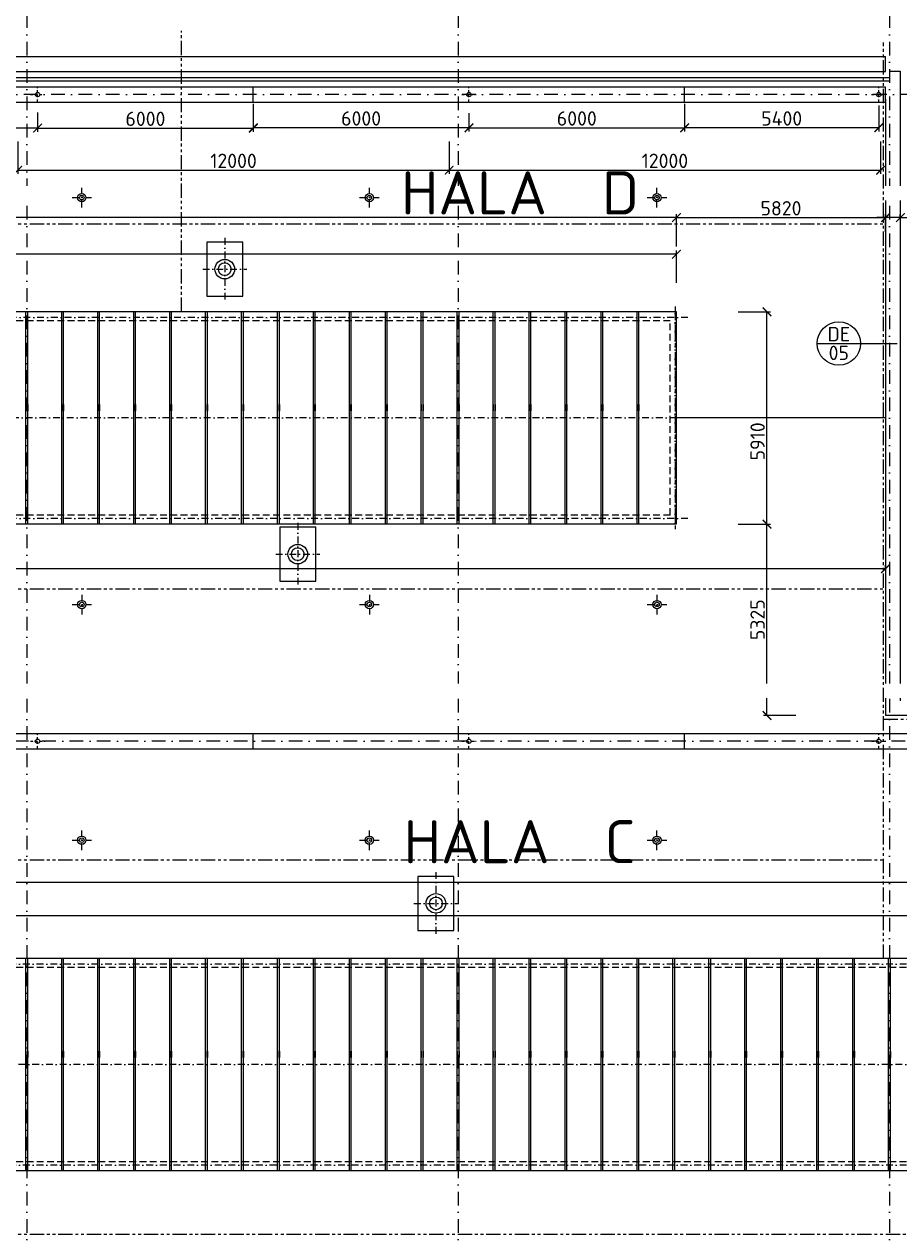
# Model space of a CAD drawing. Header units: millimetres. Extents: x -29085 to 3627694, y -159961 to 2281735.
# Tile 179 of 229: x 328408 to 352735, y 293820 to 327541. Entities that reach past the tile are written whole.
import ezdxf
from ezdxf import colors
from ezdxf.entities.mleader import LeaderData, LeaderLine
from ezdxf.enums import TextEntityAlignment as Align
from ezdxf.math import Vec2, Vec3

# ---------------------------------------------------------------- set-up
doc = ezdxf.new("R2010")
doc.units = ezdxf.units.MM
for name, pattern in [('CENTERX2', [101.6, 63.5, -12.7, 12.7, -12.7]), ('DASHDOT', [25.4, 12.7, -6.35, 0, -6.35]), ('PHANTOM2', [31.75, 15.875, -3.175, 3.175, -3.175, 3.175, -3.175]), ('ČÁRKOVANÁ', [19.05, 12.7, -6.35])]:
    doc.linetypes.add(name, pattern=pattern)
for name, color, linetype, lineweight in [('A99_N_koty-200', 5, 'Continuous', 5), ('A99_N_txt-popis-200', 240, 'Continuous', 5), ('A99_N_txt-popis-50', 240, 'Continuous', 9), ('A99_N_znaceni 200', 5, 'Continuous', 5), ('A99_S_kce-demolice', 30, 'Continuous', 20), ('A99_S_kce-pohl', 7, 'Continuous', 5), ('A99_S_osy', 1, 'CENTERX2', 5)]:
    doc.layers.add(name, color=color, linetype=linetype, lineweight=lineweight)
doc.styles.add('A99_kota', font='isocpeur.ttf', dxfattribs={"height": 2})
doc.styles.add('A99_popis', font='isocpeur.ttf')
doc.styles.add('ad_popis 100', font='isocpeur.ttf', dxfattribs={"height": 200})
doc.dimstyles.new('A99_kota_200 new', dxfattribs={"dimscale": 200, "dimtxt": 2, "dimasz": 1.2, "dimexe": 0.5, "dimexo": 1.5, "dimgap": 0.3, "dimtad": 1, "dimdec": 0, "dimzin": 3, "dimdsep": 46, "dimtxsty": 'A99_kota', "dimblk": 'ARCHTICK', "dimcen": 2.5, "dimazin": 2, "dimtfac": 0.75, "dimtdec": 0, "dimtmove": 2, "dimatfit": 0, "dimfxl": 4, "dimfxlon": 1, "dimtolj": 1, "dimtzin": 0, "dimlwd": 5, "dimlwe": 5, "dimarcsym": 0})

# ---------------------------------------------------------------- blocks, each defined once
blk = doc.blocks.new('_ArchTick')
at = {"color": 0, "linetype": 'ByBlock', "const_width": 0.15}
blk.add_lwpolyline([(-0.5, -0.5), (0.5, 0.5)], dxfattribs=at)
blk = doc.blocks.new('*D340')
at = {"layer": 'A99_N_koty-200', "color": 0, "linetype": 'Continuous', "lineweight": 5, "transparency": 16777216}
for p, q in [((225859, 302863), (225859, 303763)), ((225859, 303663), (358549, 303663)), ((358549, 302863), (358549, 303763))]:
    blk.add_line(p, q, dxfattribs=at)
at = {"layer": 'Defpoints', "color": 0, "linetype": 'Continuous', "transparency": 16777216}
for p in [(358549, 303663), (225859, 301533), (358549, 301533)]:
    blk.add_point(p, dxfattribs=at)
at = {"layer": 'A99_N_koty-200', "color": 0, "linetype": 'Continuous', "lineweight": 5, "transparency": 16777216, "xscale": 240, "yscale": 240, "zscale": 240, "rotation": 180}
blk.add_blockref('_ArchTick', (225859, 303663), dxfattribs=at)
at = {"layer": 'A99_N_koty-200', "color": 0, "linetype": 'Continuous', "lineweight": 5, "transparency": 16777216, "xscale": 240, "yscale": 240, "zscale": 240}
blk.add_blockref('_ArchTick', (358549, 303663), dxfattribs=at)
at = {"layer": 'A99_N_koty-200', "color": 0, "linetype": 'Continuous', "transparency": 16777216, "insert": (285146, 303963), "char_height": 400, "attachment_point": 5, "style": 'A99_kota'}
blk.add_mtext('\\A1;132690', dxfattribs=at)
blk = doc.blocks.new('*D76')
at = {"layer": 'A99_N_koty-200', "color": 0, "linetype": 'Continuous', "lineweight": 5, "transparency": 16777216}
for p, q in [((346549, 321358), (346549, 322258)), ((346549, 322158), (352369, 322158)), ((352369, 321758), (352369, 322258))]:
    blk.add_line(p, q, dxfattribs=at)
at = {"layer": 'Defpoints', "color": 0, "linetype": 'Continuous', "transparency": 16777216}
for p in [(352369, 322158), (352369, 321458), (346549, 319538)]:
    blk.add_point(p, dxfattribs=at)
at = {"layer": 'A99_N_koty-200', "color": 0, "linetype": 'Continuous', "lineweight": 5, "transparency": 16777216, "xscale": 240, "yscale": 240, "zscale": 240, "rotation": 180}
blk.add_blockref('_ArchTick', (346549, 322158), dxfattribs=at)
at = {"layer": 'A99_N_koty-200', "color": 0, "linetype": 'Continuous', "lineweight": 5, "transparency": 16777216, "xscale": 240, "yscale": 240, "zscale": 240}
blk.add_blockref('_ArchTick', (352369, 322158), dxfattribs=at)
at = {"layer": 'A99_N_koty-200', "color": 0, "linetype": 'Continuous', "transparency": 16777216, "insert": (349459, 322418), "char_height": 400, "attachment_point": 5, "style": 'A99_kota'}
blk.add_mtext('\\A1;5820', dxfattribs=at)
blk = doc.blocks.new('*D78')
at = {"layer": 'A99_N_koty-200', "color": 0, "linetype": 'Continuous', "lineweight": 5, "transparency": 16777216}
for p, q in [((352369, 322158), (352129, 322158)), ((352369, 322158), (352369, 322258)), ((352779, 322158), (352369, 322158)), ((352779, 322158), (352779, 322258)), ((352779, 322158), (353019, 322158))]:
    blk.add_line(p, q, dxfattribs=at)
at = {"layer": 'Defpoints', "color": 0, "linetype": 'Continuous', "transparency": 16777216}
for p in [(352369, 322158), (352369, 322158), (352779, 321923)]:
    blk.add_point(p, dxfattribs=at)
at = {"layer": 'A99_N_koty-200', "color": 0, "linetype": 'Continuous', "lineweight": 5, "transparency": 16777216, "xscale": 240, "yscale": 240, "zscale": 240}
blk.add_blockref('_ArchTick', (352369, 322158), dxfattribs=at)
at = {"layer": 'A99_N_koty-200', "color": 0, "linetype": 'Continuous', "lineweight": 5, "transparency": 16777216, "xscale": 240, "yscale": 240, "zscale": 240, "rotation": 180}
blk.add_blockref('_ArchTick', (352779, 322158), dxfattribs=at)
at = {"layer": 'A99_N_koty-200', "color": 0, "linetype": 'Continuous', "transparency": 16777216, "insert": (353429, 322453), "char_height": 400, "attachment_point": 5, "style": 'A99_kota'}
blk.add_mtext('\\A1;410', dxfattribs=at)
blk = doc.blocks.new('*D74')
at = {"layer": 'A99_N_koty-200', "color": 0, "linetype": 'Continuous', "lineweight": 5, "transparency": 16777216}
for p, q in [((348269, 319538), (349169, 319538)), ((349069, 313628), (349069, 319538)), ((348269, 313628), (349169, 313628))]:
    blk.add_line(p, q, dxfattribs=at)
at = {"layer": 'Defpoints', "color": 0, "linetype": 'Continuous', "transparency": 16777216}
for p in [(346549, 319538), (349069, 319538), (346549, 313628)]:
    blk.add_point(p, dxfattribs=at)
at = {"layer": 'A99_N_koty-200', "color": 0, "linetype": 'Continuous', "lineweight": 5, "transparency": 16777216, "xscale": 240, "yscale": 240, "zscale": 240}
for p, rotation in [((349069, 319538), 90), ((349069, 313628), 270)]:
    blk.add_blockref('_ArchTick', p, dxfattribs=dict(at, rotation=rotation))
at = {"layer": 'A99_N_koty-200', "color": 0, "linetype": 'Continuous', "transparency": 16777216, "insert": (348809, 315930), "char_height": 400, "attachment_point": 5, "rotation": 90, "style": 'A99_kota'}
blk.add_mtext('\\A1;5910', dxfattribs=at)
blk = doc.blocks.new('*D98')
at = {"layer": 'A99_N_koty-200', "color": 0, "linetype": 'Continuous', "lineweight": 5, "transparency": 16777216}
for p, q in [((219679, 312388), (219679, 312488)), ((219679, 312388), (352369, 312388)), ((352369, 312388), (352369, 312488))]:
    blk.add_line(p, q, dxfattribs=at)
at = {"layer": 'Defpoints', "color": 0, "linetype": 'Continuous', "transparency": 16777216}
for p in [(219679, 312383), (352369, 312388), (352369, 312388)]:
    blk.add_point(p, dxfattribs=at)
at = {"layer": 'A99_N_koty-200', "color": 0, "linetype": 'Continuous', "lineweight": 5, "transparency": 16777216, "xscale": 240, "yscale": 240, "zscale": 240, "rotation": 180}
blk.add_blockref('_ArchTick', (219679, 312388), dxfattribs=at)
at = {"layer": 'A99_N_koty-200', "color": 0, "linetype": 'Continuous', "lineweight": 5, "transparency": 16777216, "xscale": 240, "yscale": 240, "zscale": 240}
blk.add_blockref('_ArchTick', (352369, 312388), dxfattribs=at)
at = {"layer": 'A99_N_koty-200', "color": 0, "linetype": 'Continuous', "transparency": 16777216, "insert": (290879, 312688), "char_height": 400, "attachment_point": 5, "style": 'A99_kota'}
blk.add_mtext('\\A1;132690', dxfattribs=at)
blk = doc.blocks.new('*D100')
at = {"layer": 'A99_N_koty-200', "color": 0, "linetype": 'Continuous', "lineweight": 5, "transparency": 16777216}
for p, q in [((349069, 313628), (349169, 313628)), ((349069, 308303), (349069, 313628)), ((349869, 308303), (348969, 308303))]:
    blk.add_line(p, q, dxfattribs=at)
at = {"layer": 'Defpoints', "color": 0, "linetype": 'Continuous', "transparency": 16777216}
for p in [(349069, 313628), (349069, 313628), (352369, 308303)]:
    blk.add_point(p, dxfattribs=at)
at = {"layer": 'A99_N_koty-200', "color": 0, "linetype": 'Continuous', "lineweight": 5, "transparency": 16777216, "xscale": 240, "yscale": 240, "zscale": 240}
for p, rotation in [((349069, 313628), 90), ((349069, 308303), 270)]:
    blk.add_blockref('_ArchTick', p, dxfattribs=dict(at, rotation=rotation))
at = {"layer": 'A99_N_koty-200', "color": 0, "linetype": 'Continuous', "transparency": 16777216, "insert": (348809, 310966), "char_height": 400, "attachment_point": 5, "rotation": 90, "style": 'A99_kota'}
blk.add_mtext('\\A1;5325', dxfattribs=at)
blk = doc.blocks.new('*D511')
at = {"layer": 'A99_N_koty-200', "color": 0, "linetype": 'Continuous', "lineweight": 5, "transparency": 16777216}
for p, q in [((322779, 325303), (322779, 324548)), ((328779, 325083), (328779, 324548)), ((328779, 324648), (322779, 324648))]:
    blk.add_line(p, q, dxfattribs=at)
at = {"layer": 'Defpoints', "color": 0, "linetype": 'Continuous', "transparency": 16777216}
for p in [(322779, 325603), (328779, 325383), (322779, 324648)]:
    blk.add_point(p, dxfattribs=at)
at = {"layer": 'A99_N_koty-200', "color": 0, "linetype": 'Continuous', "lineweight": 5, "transparency": 16777216, "xscale": 240, "yscale": 240, "zscale": 240, "rotation": 180}
blk.add_blockref('_ArchTick', (322779, 324648), dxfattribs=at)
at = {"layer": 'A99_N_koty-200', "color": 0, "linetype": 'Continuous', "lineweight": 5, "transparency": 16777216, "xscale": 240, "yscale": 240, "zscale": 240}
blk.add_blockref('_ArchTick', (328779, 324648), dxfattribs=at)
at = {"layer": 'A99_N_koty-200', "color": 0, "linetype": 'Continuous', "transparency": 16777216, "insert": (325779, 324908), "char_height": 400, "attachment_point": 5, "style": 'A99_kota'}
blk.add_mtext('\\A1;6000', dxfattribs=at)
blk = doc.blocks.new('*D513')
at = {"layer": 'A99_N_koty-200', "color": 0, "linetype": 'Continuous', "lineweight": 5, "transparency": 16777216}
for p, q in [((328229, 324278), (328229, 323378)), ((340229, 324278), (340229, 323378)), ((328229, 323478), (340229, 323478))]:
    blk.add_line(p, q, dxfattribs=at)
at = {"layer": 'Defpoints', "color": 0, "linetype": 'Continuous', "transparency": 16777216}
for p in [(328229, 325583), (340229, 325583), (340229, 323478)]:
    blk.add_point(p, dxfattribs=at)
at = {"layer": 'A99_N_koty-200', "color": 0, "linetype": 'Continuous', "lineweight": 5, "transparency": 16777216, "xscale": 240, "yscale": 240, "zscale": 240, "rotation": 180}
blk.add_blockref('_ArchTick', (328229, 323478), dxfattribs=at)
at = {"layer": 'A99_N_koty-200', "color": 0, "linetype": 'Continuous', "lineweight": 5, "transparency": 16777216, "xscale": 240, "yscale": 240, "zscale": 240}
blk.add_blockref('_ArchTick', (340229, 323478), dxfattribs=at)
at = {"layer": 'A99_N_koty-200', "color": 0, "linetype": 'Continuous', "transparency": 16777216, "insert": (334229, 323738), "char_height": 400, "attachment_point": 5, "style": 'A99_kota'}
blk.add_mtext('\\A1;12000', dxfattribs=at)
blk = doc.blocks.new('*D515')
at = {"layer": 'A99_N_koty-200', "color": 0, "linetype": 'Continuous', "lineweight": 5, "transparency": 16777216}
for p, q in [((328779, 325083), (328779, 324548)), ((334779, 325327), (334779, 324548)), ((328779, 324648), (334779, 324648))]:
    blk.add_line(p, q, dxfattribs=at)
at = {"layer": 'Defpoints', "color": 0, "linetype": 'Continuous', "transparency": 16777216}
for p in [(334779, 325627), (328779, 325383), (334779, 324648)]:
    blk.add_point(p, dxfattribs=at)
at = {"layer": 'A99_N_koty-200', "color": 0, "linetype": 'Continuous', "lineweight": 5, "transparency": 16777216, "xscale": 240, "yscale": 240, "zscale": 240, "rotation": 180}
blk.add_blockref('_ArchTick', (328779, 324648), dxfattribs=at)
at = {"layer": 'A99_N_koty-200', "color": 0, "linetype": 'Continuous', "lineweight": 5, "transparency": 16777216, "xscale": 240, "yscale": 240, "zscale": 240}
blk.add_blockref('_ArchTick', (334779, 324648), dxfattribs=at)
at = {"layer": 'A99_N_koty-200', "color": 0, "linetype": 'Continuous', "transparency": 16777216, "insert": (331779, 324908), "char_height": 400, "attachment_point": 5, "style": 'A99_kota'}
blk.add_mtext('\\A1;6000', dxfattribs=at)
blk = doc.blocks.new('*D517')
at = {"layer": 'A99_N_koty-200', "color": 0, "linetype": 'Continuous', "lineweight": 5, "transparency": 16777216}
for p, q in [((334779, 325312), (334779, 324558)), ((340779, 325063), (340779, 324558)), ((340779, 324658), (334779, 324658))]:
    blk.add_line(p, q, dxfattribs=at)
at = {"layer": 'Defpoints', "color": 0, "linetype": 'Continuous', "transparency": 16777216}
for p in [(334779, 325612), (340779, 325363), (334779, 324658)]:
    blk.add_point(p, dxfattribs=at)
at = {"layer": 'A99_N_koty-200', "color": 0, "linetype": 'Continuous', "lineweight": 5, "transparency": 16777216, "xscale": 240, "yscale": 240, "zscale": 240, "rotation": 180}
blk.add_blockref('_ArchTick', (334779, 324658), dxfattribs=at)
at = {"layer": 'A99_N_koty-200', "color": 0, "linetype": 'Continuous', "lineweight": 5, "transparency": 16777216, "xscale": 240, "yscale": 240, "zscale": 240}
blk.add_blockref('_ArchTick', (340779, 324658), dxfattribs=at)
at = {"layer": 'A99_N_koty-200', "color": 0, "linetype": 'Continuous', "transparency": 16777216, "insert": (337779, 324918), "char_height": 400, "attachment_point": 5, "style": 'A99_kota'}
blk.add_mtext('\\A1;6000', dxfattribs=at)
blk = doc.blocks.new('*D519')
at = {"layer": 'A99_N_koty-200', "color": 0, "linetype": 'Continuous', "lineweight": 5, "transparency": 16777216}
for p, q in [((340229, 324278), (340229, 323378)), ((352229, 324278), (352229, 323378)), ((340229, 323478), (352229, 323478))]:
    blk.add_line(p, q, dxfattribs=at)
at = {"layer": 'Defpoints', "color": 0, "linetype": 'Continuous', "transparency": 16777216}
for p in [(340229, 325583), (352229, 325583), (352229, 323478)]:
    blk.add_point(p, dxfattribs=at)
at = {"layer": 'A99_N_koty-200', "color": 0, "linetype": 'Continuous', "lineweight": 5, "transparency": 16777216, "xscale": 240, "yscale": 240, "zscale": 240, "rotation": 180}
blk.add_blockref('_ArchTick', (340229, 323478), dxfattribs=at)
at = {"layer": 'A99_N_koty-200', "color": 0, "linetype": 'Continuous', "lineweight": 5, "transparency": 16777216, "xscale": 240, "yscale": 240, "zscale": 240}
blk.add_blockref('_ArchTick', (352229, 323478), dxfattribs=at)
at = {"layer": 'A99_N_koty-200', "color": 0, "linetype": 'Continuous', "transparency": 16777216, "insert": (346229, 323738), "char_height": 400, "attachment_point": 5, "style": 'A99_kota'}
blk.add_mtext('\\A1;12000', dxfattribs=at)
blk = doc.blocks.new('*D521')
at = {"layer": 'A99_N_koty-200', "color": 0, "linetype": 'Continuous', "lineweight": 5, "transparency": 16777216}
for p, q in [((346779, 325327), (346779, 324558)), ((340779, 325063), (340779, 324558)), ((340779, 324658), (346779, 324658))]:
    blk.add_line(p, q, dxfattribs=at)
at = {"layer": 'Defpoints', "color": 0, "linetype": 'Continuous', "transparency": 16777216}
for p in [(346779, 325627), (340779, 325363), (346779, 324658)]:
    blk.add_point(p, dxfattribs=at)
at = {"layer": 'A99_N_koty-200', "color": 0, "linetype": 'Continuous', "lineweight": 5, "transparency": 16777216, "xscale": 240, "yscale": 240, "zscale": 240, "rotation": 180}
blk.add_blockref('_ArchTick', (340779, 324658), dxfattribs=at)
at = {"layer": 'A99_N_koty-200', "color": 0, "linetype": 'Continuous', "lineweight": 5, "transparency": 16777216, "xscale": 240, "yscale": 240, "zscale": 240}
blk.add_blockref('_ArchTick', (346779, 324658), dxfattribs=at)
at = {"layer": 'A99_N_koty-200', "color": 0, "linetype": 'Continuous', "transparency": 16777216, "insert": (343779, 324918), "char_height": 400, "attachment_point": 5, "style": 'A99_kota'}
blk.add_mtext('\\A1;6000', dxfattribs=at)
blk = doc.blocks.new('*D523')
at = {"layer": 'A99_N_koty-200', "color": 0, "linetype": 'Continuous', "lineweight": 5, "transparency": 16777216}
for p, q in [((346779, 325312), (346779, 324558)), ((352179, 325283), (352179, 324558)), ((352179, 324658), (346779, 324658))]:
    blk.add_line(p, q, dxfattribs=at)
at = {"layer": 'Defpoints', "color": 0, "linetype": 'Continuous', "transparency": 16777216}
for p in [(346779, 325612), (352179, 325583), (346779, 324658)]:
    blk.add_point(p, dxfattribs=at)
at = {"layer": 'A99_N_koty-200', "color": 0, "linetype": 'Continuous', "lineweight": 5, "transparency": 16777216, "xscale": 240, "yscale": 240, "zscale": 240, "rotation": 180}
blk.add_blockref('_ArchTick', (346779, 324658), dxfattribs=at)
at = {"layer": 'A99_N_koty-200', "color": 0, "linetype": 'Continuous', "lineweight": 5, "transparency": 16777216, "xscale": 240, "yscale": 240, "zscale": 240}
blk.add_blockref('_ArchTick', (352179, 324658), dxfattribs=at)
at = {"layer": 'A99_N_koty-200', "color": 0, "linetype": 'Continuous', "transparency": 16777216, "insert": (349479, 324918), "char_height": 400, "attachment_point": 5, "style": 'A99_kota'}
blk.add_mtext('\\A1;5400', dxfattribs=at)
blk = doc.blocks.new('*D559')
at = {"layer": 'A99_N_koty-200', "color": 0, "linetype": 'Continuous', "lineweight": 5, "transparency": 16777216}
for p, q in [((292204, 320339), (292204, 321239)), ((292204, 321139), (302229, 321139)), ((346549, 321139), (312789, 321139)), ((346549, 320339), (346549, 321239))]:
    blk.add_line(p, q, dxfattribs=at)
at = {"layer": 'Defpoints', "color": 0, "linetype": 'Continuous', "transparency": 16777216}
for p in [(346549, 321139), (292204, 319533), (346549, 319533)]:
    blk.add_point(p, dxfattribs=at)
at = {"layer": 'A99_N_koty-200', "color": 0, "linetype": 'Continuous', "lineweight": 5, "transparency": 16777216, "xscale": 240, "yscale": 240, "zscale": 240, "rotation": 180}
blk.add_blockref('_ArchTick', (292204, 321139), dxfattribs=at)
at = {"layer": 'A99_N_koty-200', "color": 0, "linetype": 'Continuous', "lineweight": 5, "transparency": 16777216, "xscale": 240, "yscale": 240, "zscale": 240}
blk.add_blockref('_ArchTick', (346549, 321139), dxfattribs=at)
at = {"layer": 'A99_N_koty-200', "color": 0, "linetype": 'Continuous', "transparency": 16777216, "insert": (307509, 321063), "char_height": 400, "attachment_point": 5, "style": 'A99_kota'}
blk.add_mtext('\\A1;stávající světlík s výplní z polykabronátu', dxfattribs=at)
blk = doc.blocks.new('*D563')
at = {"layer": 'A99_N_koty-200', "color": 0, "linetype": 'Continuous', "lineweight": 5, "transparency": 16777216}
for p, q in [((225859, 301928), (225859, 302828)), ((358549, 301928), (358549, 302828)), ((358549, 302728), (225859, 302728))]:
    blk.add_line(p, q, dxfattribs=at)
at = {"layer": 'Defpoints', "color": 0, "linetype": 'Continuous', "transparency": 16777216}
for p in [(225859, 302728), (225859, 301533), (358549, 301538)]:
    blk.add_point(p, dxfattribs=at)
at = {"layer": 'A99_N_koty-200', "color": 0, "linetype": 'Continuous', "lineweight": 5, "transparency": 16777216, "xscale": 240, "yscale": 240, "zscale": 240, "rotation": 180}
blk.add_blockref('_ArchTick', (225859, 302728), dxfattribs=at)
at = {"layer": 'A99_N_koty-200', "color": 0, "linetype": 'Continuous', "lineweight": 5, "transparency": 16777216, "xscale": 240, "yscale": 240, "zscale": 240}
blk.add_blockref('_ArchTick', (358549, 302728), dxfattribs=at)
at = {"layer": 'A99_N_koty-200', "color": 0, "linetype": 'Continuous', "transparency": 16777216, "insert": (285389, 303068), "char_height": 400, "attachment_point": 5, "style": 'A99_kota'}
blk.add_mtext('\\A1;stávající světlík s výplní z drátoskla', dxfattribs=at)
blk = doc.blocks.new('*D645')
at = {"layer": 'A99_N_koty-200', "color": 0, "linetype": 'Continuous', "lineweight": 5, "transparency": 16777216}
for p, q in [((292479, 321358), (292479, 322258)), ((346549, 322158), (292479, 322158)), ((346549, 321358), (346549, 322258))]:
    blk.add_line(p, q, dxfattribs=at)
at = {"layer": 'Defpoints', "color": 0, "linetype": 'Continuous', "transparency": 16777216}
for p in [(292479, 322158), (292479, 319538), (346549, 319538)]:
    blk.add_point(p, dxfattribs=at)
at = {"layer": 'A99_N_koty-200', "color": 0, "linetype": 'Continuous', "lineweight": 5, "transparency": 16777216, "xscale": 240, "yscale": 240, "zscale": 240, "rotation": 180}
blk.add_blockref('_ArchTick', (292479, 322158), dxfattribs=at)
at = {"layer": 'A99_N_koty-200', "color": 0, "linetype": 'Continuous', "lineweight": 5, "transparency": 16777216, "xscale": 240, "yscale": 240, "zscale": 240}
blk.add_blockref('_ArchTick', (346549, 322158), dxfattribs=at)
at = {"layer": 'A99_N_koty-200', "color": 0, "linetype": 'Continuous', "transparency": 16777216, "insert": (310168, 322583), "char_height": 400, "attachment_point": 5, "style": 'A99_kota'}
blk.add_mtext('\\A1;54070', dxfattribs=at)
blk = doc.blocks.new('*U28')
at = {"color": 0, "linetype": 'ByBlock'}
blk.add_line((-3.02, 0), (3.02, 0), dxfattribs=at)
blk.add_circle((0, 0), 3.02, dxfattribs=at)
at = {"color": 0, "linetype": 'ByBlock', "style": 'A99_popis'}
for tag, p in [('KATEGORIE', (0, 1.31)), ('PRVEK', (0, -1.3))]:
    blk.add_attdef(tag, text='', height=2, dxfattribs=at).set_placement(p, align=Align.MIDDLE_CENTER)

msp = doc.modelspace()

# ---------------------------------------------------------------- linework, layer by layer
at = {"layer": 'A99_N_znaceni 200'}
msp.add_lwpolyline([(351671.5, 318653.3), (352691.5, 318653.3)], dxfattribs=at)
at = {"layer": 'A99_S_kce-demolice', "linetype": 'Continuous', "lineweight": 9}
for p, q in [((328454, 313628.3), (328454, 319538.3)), ((328504, 313628.3), (328504, 319538.3)), ((329454, 313628.3), (329454, 319538.3)), ((329504, 313628.3), (329504, 319538.3)), ((330454, 313628.3), (330454, 319538.3)), ((330504, 313628.3), (330504, 319538.3)), ((331454, 313628.3), (331454, 319538.3)), ((331504, 313628.3), (331504, 319538.3)), ((332454, 313628.3), (332454, 319538.3)), ((332504, 313628.3), (332504, 319538.3)), ((333454, 313628.3), (333454, 319538.3)), ((333504, 313628.3), (333504, 319538.3)), ((334454, 313628.3), (334454, 319538.3)), ((334504, 313628.3), (334504, 319538.3)), ((335454, 313628.3), (335454, 319538.3)), ((335504, 313628.3), (335504, 319538.3)), ((336454, 313628.3), (336454, 319538.3)), ((336504, 313628.3), (336504, 319538.3)), ((337454, 313628.3), (337454, 319538.3)), ((337504, 313628.3), (337504, 319538.3)), ((338454, 313628.3), (338454, 319538.3)), ((338504, 313628.3), (338504, 319538.3)), ((339454, 313628.3), (339454, 319538.3)), ((339504, 313628.3), (339504, 319538.3)), ((340454, 313628.3), (340454, 319538.3)), ((340504, 313628.3), (340504, 319538.3)), ((341454, 313628.3), (341454, 319538.3)), ((341504, 313628.3), (341504, 319538.3)), ((342454, 313628.3), (342454, 319538.3)), ((342504, 313628.3), (342504, 319538.3)), ((343454, 313628.3), (343454, 319538.3)), ((343504, 313628.3), (343504, 319538.3)), ((344454, 313628.3), (344454, 319538.3)), ((344504, 313628.3), (344504, 319538.3)), ((345454, 313628.3), (345454, 319538.3)), ((345504, 313628.3), (345504, 319538.3)), ((328454, 295628.3), (328454, 301538.3)), ((328504, 295628.3), (328504, 301538.3)), ((329454, 295628.3), (329454, 301538.3)), ((329504, 295628.3), (329504, 301538.3)), ((330454, 295628.3), (330454, 301538.3)), ((330504, 295628.3), (330504, 301538.3)), ((331454, 295628.3), (331454, 301538.3)), ((331504, 295628.3), (331504, 301538.3)), ((332454, 295628.3), (332454, 301538.3)), ((332504, 295628.3), (332504, 301538.3)), ((333454, 295628.3), (333454, 301538.3)), ((333504, 295628.3), (333504, 301538.3)), ((334454, 295628.3), (334454, 301538.3)), ((334504, 295628.3), (334504, 301538.3)), ((335454, 295628.3), (335454, 301538.3)), ((335504, 295628.3), (335504, 301538.3)), ((336454, 295628.3), (336454, 301538.3)), ((336504, 295628.3), (336504, 301538.3)), ((337454, 295628.3), (337454, 301538.3)), ((337504, 295628.3), (337504, 301538.3)), ((338454, 295628.3), (338454, 301538.3)), ((338504, 295628.3), (338504, 301538.3)), ((339454, 295628.3), (339454, 301538.3)), ((339504, 295628.3), (339504, 301538.3)), ((340454, 295628.3), (340454, 301538.3)), ((340504, 295628.3), (340504, 301538.3)), ((341454, 295628.3), (341454, 301538.3)), ((341504, 295628.3), (341504, 301538.3)), ((342454, 295628.3), (342454, 301538.3)), ((342504, 295628.3), (342504, 301538.3)), ((343454, 295628.3), (343454, 301538.3)), ((343504, 295628.3), (343504, 301538.3)), ((344454, 295628.3), (344454, 301538.3)), ((344504, 295628.3), (344504, 301538.3)), ((345454, 295628.3), (345454, 301538.3)), ((345504, 295628.3), (345504, 301538.3)), ((346454, 295628.3), (346454, 301538.3)), ((346504, 295628.3), (346504, 301538.3)), ((347454, 295628.3), (347454, 301538.3)), ((347504, 295628.3), (347504, 301538.3)), ((348454, 295628.3), (348454, 301538.3)), ((348504, 295628.3), (348504, 301538.3)), ((349454, 295628.3), (349454, 301538.3)), ((349504, 295628.3), (349504, 301538.3)), ((350454, 295628.3), (350454, 301538.3)), ((350504, 295628.3), (350504, 301538.3)), ((351454, 295628.3), (351454, 301538.3)), ((351504, 295628.3), (351504, 301538.3)), ((352454, 295628.3), (352454, 301538.3)), ((352504, 295628.3), (352504, 301538.3))]:
    msp.add_line(p, q, dxfattribs=at)
at = {"layer": 'A99_S_kce-demolice', "linetype": 'PHANTOM2', "lineweight": 9, "ltscale": 25}
for points in [[(219817.1, 321983.3), (352314, 321983.3)], [(219817.1, 311823.2), (352314, 311823.2)], [(352314, 308198.3), (364669, 308198.3)], [(219817.1, 304283.3), (352314, 304283.3)], [(219817.1, 293865.8), (364611.4, 293865.8)]]:
    msp.add_lwpolyline(points, dxfattribs=at)
at = {"layer": 'A99_S_kce-demolice', "linetype": 'Continuous', "lineweight": 5, "ltscale": 0.5}
for points in [[(334486.5, 321473.3), (333486.5, 321473.3), (333486.5, 319973.3), (334486.5, 319973.3)], [(336516.5, 313540.8), (335516.5, 313540.8), (335516.5, 312040.8), (336516.5, 312040.8)], [(340359, 303820.8), (339359, 303820.8), (339359, 302320.8), (340359, 302320.8)]]:
    msp.add_lwpolyline(points, close=True, dxfattribs=at)
at = {"layer": 'A99_S_kce-demolice', "linetype": 'DASHDOT', "lineweight": 5, "ltscale": 15}
for points in [[(333986.5, 321593.3), (333986.5, 319853.3)], [(333372.7, 320723.3), (334600.2, 320723.3)], [(336016.5, 313660.8), (336016.5, 311920.8)], [(335402.7, 312790.8), (336630.2, 312790.8)], [(330009, 311660.8), (330009, 311115.8)], [(338009, 311660.8), (338009, 311115.8)], [(346009, 311660.8), (346009, 311115.8)], [(329736.5, 311388.3), (330281.5, 311388.3)], [(337736.5, 311388.3), (338281.5, 311388.3)], [(345736.5, 311388.3), (346281.5, 311388.3)], [(330009, 304556.3), (330009, 305101.3)], [(338009, 304556.3), (338009, 305101.3)], [(346009, 304556.3), (346009, 305101.3)], [(329736.5, 304828.8), (330281.5, 304828.8)], [(337736.5, 304828.8), (338281.5, 304828.8)], [(345736.5, 304828.8), (346281.5, 304828.8)], [(339859, 303940.8), (339859, 302200.8)], [(339245.2, 303070.8), (340472.7, 303070.8)]]:
    msp.add_lwpolyline(points, dxfattribs=at)
at = {"layer": 'A99_S_kce-demolice', "linetype": 'Continuous', "lineweight": 13}
for points in [[(346549, 313633.3), (346549, 319533.3), (225859, 319533.3), (225859, 313633.3)], [(358549, 295633.3), (358549, 301533.3), (225859, 301533.3), (225859, 295633.3)]]:
    msp.add_lwpolyline(points, close=True, dxfattribs=at)
at = {"layer": 'A99_S_kce-demolice', "linetype": 'ČÁRKOVANÁ', "lineweight": 9, "ltscale": 15}
for points in [[(346379, 319288.6), (226029, 319288.6)], [(346379, 313877.9), (346379, 319288.6)], [(346379, 313877.9), (346379, 319288.6)], [(346379, 313877.9), (226029, 313877.9)], [(358379, 301288.6), (226029, 301288.6)], [(358379, 295877.9), (226029, 295877.9)]]:
    msp.add_lwpolyline(points, dxfattribs=at)
at = {"layer": 'A99_S_kce-demolice', "linetype": 'Continuous', "lineweight": 9}
for points in [[(328454, 316958.3), (328454, 316778.3)], [(328504, 316958.3), (328504, 316778.3)], [(329454, 316958.3), (329454, 316778.3)], [(329504, 316958.3), (329504, 316778.3)], [(330454, 316958.3), (330454, 316778.3)], [(330504, 316958.3), (330504, 316778.3)], [(331454, 316958.3), (331454, 316778.3)], [(331504, 316958.3), (331504, 316778.3)], [(332454, 316958.3), (332454, 316778.3)], [(332504, 316958.3), (332504, 316778.3)], [(333454, 316958.3), (333454, 316778.3)], [(333504, 316958.3), (333504, 316778.3)], [(334454, 316958.3), (334454, 316778.3)], [(334504, 316958.3), (334504, 316778.3)], [(335454, 316958.3), (335454, 316778.3)], [(335504, 316958.3), (335504, 316778.3)], [(336454, 316958.3), (336454, 316778.3)], [(336504, 316958.3), (336504, 316778.3)], [(337454, 316958.3), (337454, 316778.3)], [(337504, 316958.3), (337504, 316778.3)], [(338454, 316958.3), (338454, 316778.3)], [(338504, 316958.3), (338504, 316778.3)], [(339454, 316958.3), (339454, 316778.3)], [(339504, 316958.3), (339504, 316778.3)], [(340454, 316958.3), (340454, 316778.3)], [(340504, 316958.3), (340504, 316778.3)], [(341454, 316958.3), (341454, 316778.3)], [(341504, 316958.3), (341504, 316778.3)], [(342454, 316958.3), (342454, 316778.3)], [(342504, 316958.3), (342504, 316778.3)], [(343454, 316958.3), (343454, 316778.3)], [(343504, 316958.3), (343504, 316778.3)], [(344454, 316958.3), (344454, 316778.3)], [(344504, 316958.3), (344504, 316778.3)], [(345454, 316958.3), (345454, 316778.3)], [(345504, 316958.3), (345504, 316778.3)], [(328454, 298958.3), (328454, 298778.3)], [(328504, 298958.3), (328504, 298778.3)], [(329454, 298958.3), (329454, 298778.3)], [(329504, 298958.3), (329504, 298778.3)], [(330454, 298958.3), (330454, 298778.3)], [(330504, 298958.3), (330504, 298778.3)], [(331454, 298958.3), (331454, 298778.3)], [(331504, 298958.3), (331504, 298778.3)], [(332454, 298958.3), (332454, 298778.3)], [(332504, 298958.3), (332504, 298778.3)], [(333454, 298958.3), (333454, 298778.3)], [(333504, 298958.3), (333504, 298778.3)], [(334454, 298958.3), (334454, 298778.3)], [(334504, 298958.3), (334504, 298778.3)], [(335454, 298958.3), (335454, 298778.3)], [(335504, 298958.3), (335504, 298778.3)], [(336454, 298958.3), (336454, 298778.3)], [(336504, 298958.3), (336504, 298778.3)], [(337454, 298958.3), (337454, 298778.3)], [(337504, 298958.3), (337504, 298778.3)], [(338454, 298958.3), (338454, 298778.3)], [(338504, 298958.3), (338504, 298778.3)], [(339454, 298958.3), (339454, 298778.3)], [(339504, 298958.3), (339504, 298778.3)], [(340454, 298958.3), (340454, 298778.3)], [(340504, 298958.3), (340504, 298778.3)], [(341454, 298958.3), (341454, 298778.3)], [(341504, 298958.3), (341504, 298778.3)], [(342454, 298958.3), (342454, 298778.3)], [(342504, 298958.3), (342504, 298778.3)], [(343454, 298958.3), (343454, 298778.3)], [(343504, 298958.3), (343504, 298778.3)], [(344454, 298958.3), (344454, 298778.3)], [(344504, 298958.3), (344504, 298778.3)], [(345454, 298958.3), (345454, 298778.3)], [(345504, 298958.3), (345504, 298778.3)], [(346454, 298958.3), (346454, 298778.3)], [(346504, 298958.3), (346504, 298778.3)], [(347454, 298958.3), (347454, 298778.3)], [(347504, 298958.3), (347504, 298778.3)], [(348454, 298958.3), (348454, 298778.3)], [(348504, 298958.3), (348504, 298778.3)], [(349454, 298958.3), (349454, 298778.3)], [(349504, 298958.3), (349504, 298778.3)], [(350454, 298958.3), (350454, 298778.3)], [(350504, 298958.3), (350504, 298778.3)], [(351454, 298958.3), (351454, 298778.3)], [(351504, 298958.3), (351504, 298778.3)], [(352454, 298953.3), (352454, 298773.3)], [(352504, 298953.3), (352504, 298773.3)]]:
    msp.add_lwpolyline(points, dxfattribs=at)
at = {"layer": 'A99_S_kce-demolice', "linetype": 'Continuous', "lineweight": 5, "ltscale": 0.5}
for centre, radius in [((333986.5, 320723.3), 272.5), ((333986.5, 320723.3), 177.5), ((336016.5, 312790.8), 272.5), ((336016.5, 312790.8), 177.5), ((330009, 311388.3), 116), ((330009, 311388.3), 62.5), ((338009, 311388.3), 116), ((338009, 311388.3), 62.5), ((346009, 311388.3), 116), ((346009, 311388.3), 62.5), ((330009, 304828.8), 116), ((330009, 304828.8), 62.5), ((338009, 304828.8), 116), ((338009, 304828.8), 62.5), ((346009, 304828.8), 116), ((346009, 304828.8), 62.5), ((339859, 303070.8), 272.5), ((339859, 303070.8), 177.5)]:
    msp.add_circle(centre, radius, dxfattribs=at)
at = {"layer": 'A99_S_kce-pohl', "linetype": 'Continuous', "ltscale": 25}
for p, q in [((219929, 326638.4), (352369, 326638.4)), ((219929, 326228.4), (352369, 326228.4))]:
    msp.add_line(p, q, dxfattribs=at)
for points in [[(352369, 326228.4), (352369, 326638.4)], [(352479, 326233.3), (352779, 326233.3), (352779, 308713.3)], [(334779, 325382.8), (334779, 325802.8)], [(346779, 325382.8), (346779, 325802.8)], [(334779, 307373.3), (334779, 307793.3)], [(346779, 307373.3), (346779, 307793.3)]]:
    msp.add_lwpolyline(points, dxfattribs=at)
for points in [[(219679, 326058.3), (352479, 326058.3), (352479, 325958.3), (219679, 325958.3)], [(352369, 325373.3), (352369, 325793.3), (219929, 325793.3), (219929, 325373.3)], [(364619, 307373.3), (364619, 307793.3), (219929, 307793.3), (219929, 307373.3)]]:
    msp.add_lwpolyline(points, close=True, dxfattribs=at)
at = {"layer": 'A99_S_kce-pohl', "linetype": 'DASHDOT', "lineweight": 5, "ltscale": 5}
for points in [[(328779, 325383.3), (328779, 325783.3)], [(340779, 325383.3), (340779, 325783.3)], [(352179, 325383.3), (352179, 325783.3)], [(328579, 325583.3), (328979, 325583.3)], [(340579, 325583.3), (340979, 325583.3)], [(351979, 325583.3), (352379, 325583.3)], [(328579, 307583.3), (328979, 307583.3)], [(328579, 307583.3), (328979, 307583.3)], [(328779, 307383.3), (328779, 307783.3)], [(328779, 307383.3), (328779, 307783.3)], [(340579, 307583.3), (340979, 307583.3)], [(340579, 307583.3), (340979, 307583.3)], [(340779, 307383.3), (340779, 307783.3)], [(340779, 307383.3), (340779, 307783.3)], [(351979, 307583.3), (352379, 307583.3)], [(351979, 307583.3), (352379, 307583.3)], [(352179, 307383.3), (352179, 307783.3)], [(352179, 307383.3), (352179, 307783.3)]]:
    msp.add_lwpolyline(points, dxfattribs=at)
at = {"layer": 'A99_S_kce-pohl', "linetype": 'Continuous', "lineweight": 9}
for points in [[(352369, 325453.3), (352369, 308303.3)], [(352369, 316583.3), (346549, 316583.3)], [(364729, 308303.3), (352369, 308303.3)]]:
    msp.add_lwpolyline(points, dxfattribs=at)
at = {"layer": 'A99_S_kce-pohl', "linetype": 'Continuous'}
for centre in [(328779, 325583.3), (340779, 325583.3), (352179, 325583.3), (328779, 307583.3), (328779, 307583.3), (340779, 307583.3), (340779, 307583.3), (352179, 307583.3), (352179, 307583.3)]:
    msp.add_circle(centre, 60, dxfattribs=at)
at = {"layer": 'A99_S_osy', "linetype": 'DASHDOT', "lineweight": 5, "ltscale": 25}
msp.add_line((346519, 319683.3), (346519, 313483.3), dxfattribs=at)
at = {"layer": 'A99_S_osy', "linetype": 'DASHDOT', "lineweight": 5, "ltscale": 10}
msp.add_line((346519, 319683.3), (346519, 313483.3), dxfattribs=at)
at = {"layer": 'A99_S_osy', "linetype": 'DASHDOT', "lineweight": 5, "ltscale": 30}
for points in [[(328479, 344583.3), (328479, 241173.3)], [(340479, 344583.3), (340479, 268673.3)], [(352479, 344583.3), (352479, 241173.3)], [(366879, 325583.3), (218304, 325583.3)], [(393304, 307583.3), (218304, 307583.3)]]:
    msp.add_lwpolyline(points, dxfattribs=at)
at = {"layer": 'A99_S_osy', "linetype": 'DASHDOT', "lineweight": 5, "ltscale": 15}
for points in [[(346869, 319378.3), (225794, 319378.3)], [(346869, 313788.3), (225794, 313788.3)], [(358669, 301378.3), (225794, 301378.3)], [(358669, 295788.3), (225794, 295788.3)]]:
    msp.add_lwpolyline(points, dxfattribs=at)
at = {"layer": 'A99_S_osy', "color": 30, "linetype": 'DASHDOT', "lineweight": 5, "ltscale": 15}
for points in [[(346549, 316583.3), (225859, 316583.3)], [(358549, 298583.3), (225859, 298583.3)]]:
    msp.add_lwpolyline(points, dxfattribs=at)

# ---------------------------------------------------------------- block references
at = {"layer": 'A99_N_znaceni 200', "xscale": 200, "yscale": 200, "zscale": 200}
msp.add_blockref('*U28', (351067.5, 318653.3), dxfattribs=at).add_auto_attribs({'KATEGORIE': 'DE', 'PRVEK': '05'})

# ---------------------------------------------------------------- texts
at = {"layer": 'A99_N_txt-popis-200', "lineweight": 9, "ltscale": 5, "style": 'ad_popis 100'}
for s, p in [('HALA  D', (338888.7, 322247.1)), ('HALA  C', (338960.6, 304188.3))]:
    msp.add_text(s, height=1200, dxfattribs=at).set_placement(p)

# ---------------------------------------------------------------- dimensions: what is measured, and where the dimension line sits
at = {"layer": 'A99_N_koty-200', "linetype": 'Continuous'}
for base, p1, p2, angle, picture, middle in [((322779, 324648.3), (328779, 325383.3), (322779, 325602.9), 180, '*D511', (325779, 324908.3)), ((334779, 324657.8), (340779, 325363.3), (334779, 325612.4), 180, '*D517', (337779, 324917.8)), ((346779, 324657.8), (352179, 325583.3), (346779, 325612.4), 180, '*D523', (349479, 324917.8)), ((349069, 313628.3), (352369, 308303.3), (349069, 313628.3), 90, '*D100', (348809, 310965.8))]:
    dim = msp.add_linear_dim(base=base, p1=p1, p2=p2, angle=angle, dimstyle='A99_kota_200 new', override={"dimscale": 0, "dimtix": 1, "dimtofl": 1, "dimtmove": 2, "dimatfit": 0}, dxfattribs=at)
    dim.commit()
    dim.dimension.update_dxf_attribs({"geometry": picture, "text_midpoint": middle})
for base, p1, p2, picture, middle in [((340229, 323478.3), (328229, 325583.3), (340229, 325583.3), '*D513', (334229, 323738.3)), ((334779, 324648.3), (328779, 325383.3), (334779, 325627.1), '*D515', (331779, 324908.3)), ((352229, 323478.3), (340229, 325583.3), (352229, 325583.3), '*D519', (346229, 323738.3)), ((346779, 324657.8), (340779, 325363.3), (346779, 325627.1), '*D521', (343779, 324917.8)), ((352369, 322158), (346549, 319538.3), (352369, 321458.3), '*D76', (349459, 322418))]:
    dim = msp.add_linear_dim(base=base, p1=p1, p2=p2, dimstyle='A99_kota_200 new', override={"dimscale": 0, "dimtix": 1, "dimtofl": 1, "dimtmove": 2, "dimatfit": 0}, dxfattribs=at)
    dim.commit()
    dim.dimension.update_dxf_attribs({"geometry": picture, "text_midpoint": middle})
for base, p1, p2, angle, picture, middle in [((352369, 322158), (352779, 321923), (352369, 322158), 180, '*D78', (353429, 322453)), ((349069, 319538.3), (346549, 313628.3), (346549, 319538.3), 90, '*D74', (348809, 315929.7))]:
    dim = msp.add_linear_dim(base=base, p1=p1, p2=p2, angle=angle, dimstyle='A99_kota_200 new', override={"dimscale": 0, "dimtix": 1, "dimtofl": 1, "dimtmove": 2, "dimatfit": 0}, dxfattribs=at)
    dim.commit()
    dim.dimension.update_dxf_attribs({"geometry": picture, "text_midpoint": middle, "dimtype": 128})
for base, p1, p2, picture, middle in [((352369, 312388.3), (219679, 312383.3), (352369, 312388.3), '*D98', (290879, 312688.3)), ((358549, 303663.3), (225859, 301533.3), (358549, 301533.3), '*D340', (285146.5, 303963.3))]:
    dim = msp.add_linear_dim(base=base, p1=p1, p2=p2, dimstyle='A99_kota_200 new', override={"dimscale": 0, "dimtix": 1, "dimtofl": 1, "dimtmove": 2, "dimatfit": 0}, dxfattribs=at)
    dim.commit()
    dim.dimension.update_dxf_attribs({"geometry": picture, "text_midpoint": middle, "dimtype": 128})
dim = msp.add_linear_dim(base=(225859, 302728.3), p1=(358549, 301538.3), p2=(225859, 301533.3), angle=180, text='stávající světlík s výplní z drátoskla', dimstyle='A99_kota_200 new', override={"dimscale": 0, "dimtix": 1, "dimtofl": 1, "dimtmove": 2, "dimatfit": 0}, dxfattribs=at)
dim.commit()
dim.dimension.update_dxf_attribs({"geometry": '*D563', "text_midpoint": (285389, 303068.3), "dimtype": 128})

# ---------------------------------------------------------------- next in the draw order: leaders
at = {"layer": 'A99_N_txt-popis-50', "lineweight": 9}
ml = msp.add_multileader_mtext('Standard', dxfattribs=at)
ml.set_content('\\A1;{\\C256;dilatace objektu}', color=1, style='A99_popis')
ml.set_leader_properties(color=256, linetype='ByLayer', lineweight=-1)
ml.build(insert=Vec2(0, 0))
ml.multileader.update_dxf_attribs({"dogleg_length": 3.23, "arrow_head_size": 200, "scale": 200})
ctx = ml.context
ctx.base_point, ctx.scale, ctx.char_height, ctx.arrow_head_size, ctx.landing_gap_size, ctx.plane_origin = Vec3(294326.5, 322776.5), 200, 400, 200, 250, Vec3(300296.5, 318280.5)
notes = []
notes.append((ctx, [(0, (1, 1, 0), (293681.5, 322776.5), (1, 0), 645, [(0, [(292206.5, 322776.5)], 0, [])])]))
ctx.mtext.insert, ctx.mtext.width, ctx.mtext.flow_direction = Vec3(294576.5, 323036.5), 3964.392, 5
ctx.mtext.has_bg_fill, ctx.mtext.bg_color, ctx.mtext.bg_scale_factor, ctx.mtext.bg_transparency, ctx.mtext.use_window_bg_color = 1, -1073741824, 1, 0, 1
ml = msp.add_multileader_mtext('Standard', dxfattribs=at)
ml.set_content('\\A1;{\\C256;dilatace objektu}', color=1, style='A99_popis')
ml.set_leader_properties(color=256, linetype='ByLayer', lineweight=-1)
ml.build(insert=Vec2(0, 0))
ml.multileader.update_dxf_attribs({"dogleg_length": 3.23, "arrow_head_size": 200, "scale": 200})
ctx = ml.context
ctx.base_point, ctx.scale, ctx.char_height, ctx.arrow_head_size, ctx.landing_gap_size, ctx.plane_origin = Vec3(294326.5, 308925.8), 200, 400, 200, 250, Vec3(300296.5, 304429.7)
notes.append((ctx, [(0, (1, 1, 0), (293681.5, 308925.8), (1, 0), 645, [(0, [(292206.5, 308925.8)], 0, [])])]))
ctx.mtext.insert, ctx.mtext.width, ctx.mtext.flow_direction = Vec3(294576.5, 309185.8), 3964.392, 5
ctx.mtext.has_bg_fill, ctx.mtext.bg_color, ctx.mtext.bg_scale_factor, ctx.mtext.bg_transparency, ctx.mtext.use_window_bg_color = 1, -1073741824, 1, 0, 1
for ctx, leaders in notes:
    for number, flags, end, landing, length, lines in leaders:
        leader = LeaderData()
        leader.index, (leader.has_last_leader_line, leader.has_dogleg_vector, leader.attachment_direction) = number, flags
        leader.last_leader_point, leader.dogleg_vector, leader.dogleg_length = Vec3(end), Vec3(landing), length
        for number, points, colour, breaks in lines:
            line = LeaderLine()
            line.index, line.vertices, line.color, line.breaks = number, Vec3.list(points), colors.encode_raw_color(colour), breaks
            leader.lines.append(line)
        ctx.leaders.append(leader)

# ---------------------------------------------------------------- next in the draw order: linework, layer by layer
at = {"layer": 'A99_S_kce-demolice', "linetype": 'PHANTOM2', "lineweight": 9, "ltscale": 25}
for points in [[(332779, 319533.3), (332779, 327355.8)], [(352314, 301533.3), (352314, 327030.8)]]:
    msp.add_lwpolyline(points, dxfattribs=at)
at = {"layer": 'A99_S_kce-demolice', "linetype": 'DASHDOT', "lineweight": 5, "ltscale": 15}
for points in [[(329736.5, 322713.5), (330281.5, 322713.5)], [(330009, 322441), (330009, 322986)], [(337736.5, 322713.5), (338281.5, 322713.5)], [(338009, 322441), (338009, 322986)], [(345736.5, 322713.5), (346281.5, 322713.5)], [(346009, 322441), (346009, 322986)]]:
    msp.add_lwpolyline(points, dxfattribs=at)
at = {"layer": 'A99_S_kce-demolice', "linetype": 'Continuous', "lineweight": 5, "ltscale": 0.5}
for centre, radius in [((330009, 322713.5), 116), ((330009, 322713.5), 62.5), ((338009, 322713.5), 116), ((338009, 322713.5), 62.5), ((346009, 322713.5), 116), ((346009, 322713.5), 62.5)]:
    msp.add_circle(centre, radius, dxfattribs=at)

# ---------------------------------------------------------------- next in the draw order: dimensions: what is measured, and where the dimension line sits
at = {"layer": 'A99_N_koty-200', "linetype": 'Continuous'}
dim = msp.add_linear_dim(base=(346549, 321138.5), p1=(292204, 319533.3), p2=(346549, 319533.3), text='stávající světlík s výplní z polykabronátu', dimstyle='A99_kota_200 new', override={"dimscale": 0, "dimtix": 1, "dimtofl": 1, "dimtmove": 2, "dimatfit": 0}, dxfattribs=at)
dim.commit()
dim.dimension.update_dxf_attribs({"geometry": '*D559', "text_midpoint": (307509, 321063.3), "dimtype": 128})
dim = msp.add_linear_dim(base=(292479, 322158), p1=(346549, 319538.3), p2=(292479, 319538.3), angle=180, dimstyle='A99_kota_200 new', override={"dimscale": 0, "dimtix": 1, "dimtofl": 1, "dimtmove": 2, "dimatfit": 0}, dxfattribs=at)
dim.commit()
dim.dimension.update_dxf_attribs({"geometry": '*D645', "text_midpoint": (310168.5, 322582.6), "dimtype": 128})

doc.saveas('drawing.dxf')
